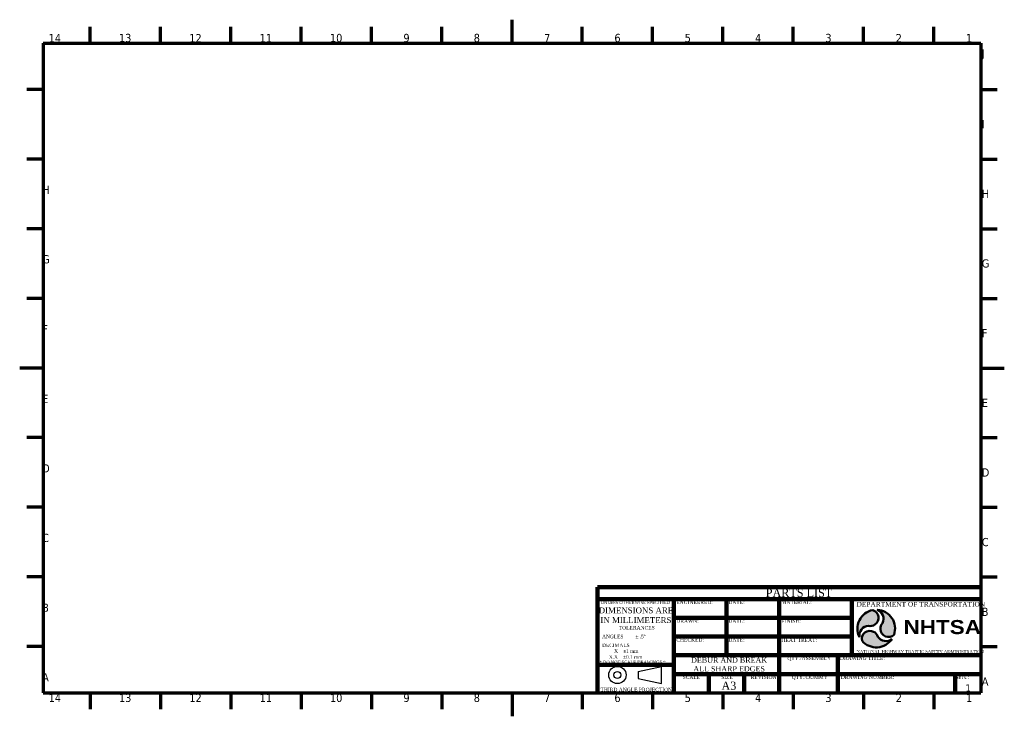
# Model space of a CAD drawing. Header units: millimetres. Extents: x 0 to 420, y 0 to 297.
import ezdxf
from ezdxf.enums import TextEntityAlignment as Align

# ---------------------------------------------------------------- set-up
doc = ezdxf.new("R2010")
doc.units = ezdxf.units.MM
doc.layers.get('0').update_dxf_attribs({"lineweight": 25})
for name, color, linetype, lineweight in [('Border (ISO)', 7, 'Continuous', 70), ('Symbol (ISO)', 7, 'Continuous', 25), ('Title (ISO)', 7, 'Continuous', 50)]:
    doc.layers.add(name, color=color, linetype=linetype, lineweight=lineweight)
doc.styles.add('Note Text (ISO)', font='TAHOMA.TTF')
doc.styles.get("Standard").update_dxf_attribs({"font": 'TIMES.TTF'})
doc.styles.add('Text Style106', font='TAHOMA.TTF')
doc.styles.add('Text Style107', font='TAHOMA.TTF')
doc.styles.add('Text Style109', font='TAHOMA.TTF')
doc.styles.add('Text Style39', font='TAHOMA.TTF')

# ---------------------------------------------------------------- blocks, each defined once
blk = doc.blocks.new('Borders NHTSA Border')
at = {"layer": 'Border (ISO)'}
for p, q in [((30, 287), (30, 294)), ((60, 287), (60, 294)), ((90, 287), (90, 294)), ((120, 287), (120, 294)), ((150, 287), (150, 294)), ((180, 287), (180, 294)), ((210, 287), (210, 297)), ((240, 287), (240, 294)), ((270, 287), (270, 294)), ((300, 287), (300, 294)), ((330, 287), (330, 294)), ((360, 287), (360, 294)), ((390, 287), (390, 294)), ((10, 287), (410, 287)), ((10, 287), (10, 10)), ((410, 287), (410, 10)), ((10, 267.3), (3, 267.3)), ((410, 267.3), (417, 267.3)), ((10, 237.6), (3, 237.6)), ((410, 237.6), (417, 237.6)), ((10, 207.9), (3, 207.9)), ((410, 207.9), (417, 207.9)), ((10, 178.2), (3, 178.2)), ((410, 178.2), (417, 178.2)), ((10, 148.5), (0, 148.5)), ((410, 148.5), (420, 148.5)), ((10, 118.8), (3, 118.8)), ((410, 118.8), (417, 118.8)), ((10, 89.09999999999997), (3, 89.09999999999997)), ((410, 89.09999999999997), (417, 89.09999999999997)), ((10, 59.39999999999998), (3, 59.39999999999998)), ((410, 59.39999999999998), (417, 59.39999999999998)), ((10, 29.69999999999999), (3, 29.69999999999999)), ((410, 29.69999999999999), (417, 29.69999999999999)), ((10, 10), (410, 10)), ((30, 10), (30, 3)), ((60, 10), (60, 3)), ((90, 10), (90, 3)), ((120, 10), (120, 3)), ((150, 10), (150, 3)), ((180, 10), (180, 3)), ((210, 10), (210, 0)), ((240, 10), (240, 3)), ((270, 10), (270, 3)), ((300, 10), (300, 3)), ((330, 10), (330, 3)), ((360, 10), (360, 3)), ((390, 10), (390, 3))]:
    blk.add_line(p, q, dxfattribs=at)
at = {"layer": 'Symbol (ISO)', "char_height": 3.499999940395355, "style": 'Note Text (ISO)'}
for s, insert, attachment_point in [('14', (15, 287.4), 8), ('13', (45, 287.4), 8), ('12', (75, 287.4), 8), ('11', (105, 287.4), 8), ('10', (135, 287.4), 8), ('9', (165, 287.4), 8), ('8', (195, 287.4), 8), ('7', (225, 287.4), 8), ('6', (255, 287.4), 8), ('5', (285, 287.4), 8), ('4', (315, 287.4), 8), ('3', (345, 287.4), 8), ('2', (375, 287.4), 8), ('1', (405, 287.4), 8), ('J', (9.6, 282.15), 7), ('J', (410.4, 282.15), 4), ('I', (9.6, 252.45), 7), ('I', (410.4, 252.45), 4), ('H', (9.6, 222.75), 7), ('H', (410.4, 222.75), 4), ('G', (9.6, 193.05), 7), ('G', (410.4, 193.05), 4), ('F', (9.6, 163.35), 7), ('F', (410.4, 163.35), 4), ('E', (9.6, 133.65), 7), ('E', (410.4, 133.65), 4), ('D', (9.6, 103.95), 7), ('D', (410.4, 103.95), 4), ('C', (9.6, 74.24999999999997), 7), ('C', (410.4, 74.24999999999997), 4), ('B', (9.6, 44.54999999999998), 7), ('B', (410.4, 44.54999999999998), 4), ('A', (9.6, 14.84999999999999), 7), ('A', (410.4, 14.84999999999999), 4), ('14', (15, 9.6), 2), ('13', (45, 9.6), 2), ('12', (75, 9.6), 2), ('11', (105, 9.6), 2), ('10', (135, 9.6), 2), ('9', (165, 9.6), 2), ('8', (195, 9.6), 2), ('7', (225, 9.6), 2), ('6', (255, 9.6), 2), ('5', (285, 9.6), 2), ('4', (315, 9.6), 2), ('3', (345, 9.6), 2), ('2', (375, 9.6), 2), ('1', (405, 9.6), 2)]:
    blk.add_mtext(s, dxfattribs=dict(at, insert=insert, attachment_point=attachment_point))
blk = doc.blocks.new('Title Blocks NHTSA-A3')
h = blk.add_hatch(color=256)
edge = h.paths.add_edge_path()
edge.add_arc((333.8455376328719, 65.83241430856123), 2.851310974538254, 252.4161033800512, 309.9342454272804)
edge.add_arc((333.8651616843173, 66.5328980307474), 3.407665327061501, 302.0965642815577, 434.109095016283)
edge.add_arc((336.3128712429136, 61.92975071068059), 8.024829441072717, 100.8797131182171, 206.7569835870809)
edge.add_arc((333.2270435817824, 58.98706079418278), 4.134409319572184, 93.36801213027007, 189.3282325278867, ccw=False)
h = blk.add_hatch(color=256)
edge = h.paths.add_edge_path()
edge.add_arc((336.3128712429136, 61.92975071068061), 8.024829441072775, 340.8797131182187, 446.7569835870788)
edge.add_arc((335.3073408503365, 66.07350081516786), 4.134409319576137, -26.631987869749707, 69.32823252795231, ccw=False)
edge.add_arc((340.9263438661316, 62.11519249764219), 2.851310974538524, 132.4161033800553, 189.9342454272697)
edge.add_arc((341.5231685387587, 61.74795570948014), 3.407665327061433, 182.0965642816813, 314.109095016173)
h = blk.add_hatch(color=256)
edge = h.paths.add_edge_path()
edge.add_arc((336.3128712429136, 61.92975071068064), 8.02482944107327, 220.8797131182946, 326.7569835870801)
edge.add_arc((340.4042292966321, 60.72869052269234), 4.134409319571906, 213.3680121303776, 309.32823252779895, ccw=False)
edge.add_arc((334.1667322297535, 57.84164532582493), 2.851310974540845, 12.41610338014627, 69.93424542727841)
edge.add_arc((333.5502835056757, 57.50839839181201), 3.407665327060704, 62.09656428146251, 194.1090950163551)
at = {"lineweight": 100}
for p, q in [((217.4330427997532, 79.52725775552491), (217.4330427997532, 34.52725775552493)), ((380.9330427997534, 79.52725775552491), (217.4330427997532, 79.52725775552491)), ((380.9330427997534, 74.52725775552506), (217.4330427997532, 74.52725775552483)), ((249.9330427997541, 74.52725775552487), (249.9330427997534, 34.52725775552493)), ((272.4330427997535, 74.52725775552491), (272.4330427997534, 50.52725775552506)), ((294.9330427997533, 74.52725775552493), (294.9330427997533, 34.52725775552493)), ((325.9330427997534, 74.52725775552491), (325.9330427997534, 50.52725775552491)), ((325.9330427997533, 66.52725775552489), (249.9330427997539, 66.5272577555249)), ((325.9330427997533, 58.52725775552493), (249.9330427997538, 58.52725775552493)), ((380.9330427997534, 50.52725775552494), (249.9330427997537, 50.52725775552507)), ((319.9330427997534, 50.52725775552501), (319.9330427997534, 34.52725775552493)), ((249.9330427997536, 46.5272577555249), (217.4330427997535, 46.52725775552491)), ((380.9330427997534, 42.52725775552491), (249.9330427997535, 42.52725775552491)), ((264.9330427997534, 42.52725775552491), (264.9330427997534, 34.52725775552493)), ((279.9330427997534, 42.52725775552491), (279.9330427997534, 34.52725775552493)), ((369.9330427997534, 42.52725775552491), (369.9330427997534, 34.52725775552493))]:
    blk.add_line(p, q, dxfattribs=at)
for p, q in [((325.9330427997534, 74.52725775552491), (325.9330427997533, 66.52725775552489)), ((325.9330427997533, 66.52725775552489), (325.9330427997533, 58.52725775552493)), ((325.9330427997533, 58.52725775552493), (325.9330427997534, 50.52725775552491)), ((217.4330427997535, 46.52725775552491), (249.9330427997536, 46.5272577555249)), ((234.7977288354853, 43.63152048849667), (244.729840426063, 45.82942665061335)), ((234.7977288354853, 43.63152048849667), (234.7977288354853, 40.64851065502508)), ((244.729840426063, 38.45060449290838), (244.729840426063, 45.82942665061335)), ((264.9330427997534, 42.52725775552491), (264.9330427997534, 34.52725775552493)), ((279.9330427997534, 42.52725775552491), (279.9330427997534, 34.52725775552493)), ((369.9330427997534, 42.52725775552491), (369.9330427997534, 34.52725775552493)), ((234.7977288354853, 40.64851065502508), (244.729840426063, 38.45060449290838))]:
    blk.add_line(p, q)
for radius in [3.689411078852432, 1.491504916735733]:
    blk.add_circle((225.8943002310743, 42.14001557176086), radius)
for centre, radius, start, end in [((336.3128712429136, 61.92975071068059), 8.024829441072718, 100.8797131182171, 206.7569835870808), ((336.3128712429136, 61.92975071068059), 8.024829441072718, 100.8797131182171, 206.7569835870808), ((333.8651616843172, 66.5328980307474), 3.407665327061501, 302.0965642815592, 74.10909501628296), ((333.8651616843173, 66.5328980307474), 3.407665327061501, 302.0965642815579, 74.10909501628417), ((335.3073408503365, 66.07350081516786), 4.134409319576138, 333.3680121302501, 69.32823252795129), ((336.3128712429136, 61.92975071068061), 8.024829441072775, 340.8797131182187, 86.75698358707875), ((335.3073408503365, 66.07350081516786), 4.134409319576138, 333.3680121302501, 69.32823252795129), ((336.3128712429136, 61.92975071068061), 8.024829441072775, 340.8797131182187, 86.75698358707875), ((333.2270435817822, 58.98706079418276), 4.134409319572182, 93.36801213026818, 189.3282325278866), ((333.2270435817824, 58.98706079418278), 4.134409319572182, 93.36801213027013, 189.3282325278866), ((333.8455376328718, 65.83241430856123), 2.851310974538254, 252.4161033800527, 309.9342454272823), ((333.8455376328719, 65.83241430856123), 2.851310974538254, 252.4161033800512, 309.9342454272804), ((340.9263438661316, 62.11519249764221), 2.851310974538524, 132.4161033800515, 189.9342454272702), ((340.9263438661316, 62.11519249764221), 2.851310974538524, 132.4161033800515, 189.9342454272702), ((333.5502835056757, 57.50839839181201), 3.407665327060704, 62.09656428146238, 194.1090950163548), ((333.5502835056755, 57.50839839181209), 3.407665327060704, 62.09656428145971, 194.1090950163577), ((334.1667322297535, 57.84164532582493), 2.851310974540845, 12.41610338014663, 69.93424542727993), ((334.1667322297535, 57.84164532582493), 2.851310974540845, 12.41610338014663, 69.93424542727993), ((341.5231685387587, 61.74795570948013), 3.407665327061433, 182.0965642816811, 314.1090950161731), ((341.5231685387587, 61.74795570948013), 3.407665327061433, 182.0965642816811, 314.1090950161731), ((336.3128712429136, 61.92975071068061), 8.02482944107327, 220.8797131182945, 326.7569835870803), ((336.3128712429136, 61.92975071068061), 8.02482944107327, 220.8797131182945, 326.7569835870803), ((340.4042292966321, 60.72869052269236), 4.134409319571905, 213.3680121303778, 309.328232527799), ((340.4042292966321, 60.72869052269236), 4.134409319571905, 213.3680121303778, 309.328232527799)]:
    blk.add_arc(centre, radius, start, end)
at = {"layer": 'Title (ISO)'}
for centre, radius, start, end in [((336.3128712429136, 61.92975071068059), 8.024829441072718, 100.8797131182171, 206.7569835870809), ((333.8651616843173, 66.5328980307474), 3.407665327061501, 302.0965642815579, 74.10909501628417), ((336.3128712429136, 61.92975071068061), 8.024829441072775, 340.8797131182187, 86.75698358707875), ((335.3073408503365, 66.07350081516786), 4.134409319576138, 333.3680121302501, 69.32823252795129), ((333.2270435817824, 58.98706079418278), 4.134409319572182, 93.36801213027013, 189.3282325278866), ((333.8455376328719, 65.83241430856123), 2.851310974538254, 252.4161033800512, 309.9342454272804), ((340.9263438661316, 62.11519249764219), 2.851310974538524, 132.4161033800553, 189.9342454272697), ((333.5502835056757, 57.50839839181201), 3.407665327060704, 62.09656428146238, 194.1090950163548), ((334.1667322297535, 57.84164532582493), 2.851310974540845, 12.41610338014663, 69.93424542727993), ((341.5231685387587, 61.74795570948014), 3.407665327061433, 182.0965642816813, 314.109095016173), ((336.3128712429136, 61.92975071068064), 8.02482944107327, 220.8797131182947, 326.7569835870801), ((340.4042292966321, 60.72869052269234), 4.134409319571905, 213.3680121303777, 309.328232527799)]:
    blk.add_arc(centre, radius, start, end, dxfattribs=at)
at = {"attachment_point": 1}
for s, insert, char_height, line_spacing_factor in [('\\fTimes New Roman|b0|i0;\\W0.98;\\H3.5000;PARTS LIST', (289.1851432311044, 78.92422912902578), 3.499999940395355, 0.5809999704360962), ('\\fTimes New Roman|b0|i0;\\W0.98;\\H2.0000;DEPARTMENT OF TRANSPORTATION', (327.9093496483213, 73.30879876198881), 2.000000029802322, 0.3319999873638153), ('\\fTimes New Roman|b0|i0;\\W0.98;\\H2.0000;DEPARTMENT OF TRANSPORTATION', (327.9093496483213, 73.30879876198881), 2.000000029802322, 0.3319999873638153), ('\\fTimes New Roman|b0|i0;\\H6.0000;{\\fArial Black|b0|i0;\\H6.0000;NHTSA}', (347.9304370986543, 65.57790182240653), 6.000000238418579, 0.9959999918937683), ('\\fTimes New Roman|b0|i0;\\W0.98;\\H1.2500;NATIONAL HIGHWAY TRAFFIC SAFETY ADMINISTRATION', (327.9513575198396, 52.72323170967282), 1.25, 0.3319999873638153), ('\\fTimes New Roman|b0|i0;\\W0.98;\\H3.5000;A3', (270.2913759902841, 39.32466715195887), 3.499999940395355, 0.5809999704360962)]:
    blk.add_mtext(s, dxfattribs=dict(at, insert=insert, char_height=char_height, line_spacing_factor=line_spacing_factor))
for s, insert, char_height in [('\\fTimes New Roman|b0|i0;\\W0.98;\\H1.2500;UNLESS OTHERWISE SPECIFIED', (218.8070212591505, 73.6460528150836), 1.25), ('\\fTimes New Roman|b0|i0;\\W0.98;\\H1.5000;ENGINEERED:', (251.0275689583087, 73.87787847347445), 1.500000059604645), ('\\fTimes New Roman|b0|i0;\\W0.98;\\H1.5000;ENGINEERED:', (251.0275689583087, 73.87787847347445), 1.500000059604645), ('\\fTimes New Roman|b0|i0;\\W0.98;\\H1.5000;DATE:', (273.2411261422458, 73.87787847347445), 1.500000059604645), ('\\fTimes New Roman|b0|i0;\\W0.98;\\H1.5000;DATE:', (273.2411261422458, 73.87787847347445), 1.500000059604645), ('\\fTimes New Roman|b0|i0;\\W0.98;\\H1.5000;MATERIAL:', (295.9132689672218, 73.87787847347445), 1.500000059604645), ('\\fTimes New Roman|b0|i0;\\W0.98;\\H1.5000;MATERIAL:', (295.9132689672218, 73.87787847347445), 1.500000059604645), ('\\fTimes New Roman|b0|i0;\\W0.98;\\H1.5000;TOLERANCES', (226.4865335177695, 63.0330608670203), 1.500000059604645), ('\\fTimes New Roman|b0|i0;\\W0.98;\\H1.5000;DRAWN:', (251.0275689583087, 65.91373362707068), 1.500000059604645), ('\\fTimes New Roman|b0|i0;\\W0.98;\\H1.5000;DRAWN:', (251.0275689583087, 65.91373362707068), 1.500000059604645), ('\\fTimes New Roman|b0|i0;\\W0.98;\\H1.5000;DATE:', (273.2411261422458, 65.91373362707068), 1.500000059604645), ('\\fTimes New Roman|b0|i0;\\W0.98;\\H1.5000;DATE:', (273.2411261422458, 65.91373362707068), 1.500000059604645), ('\\fTimes New Roman|b0|i0;\\W0.98;\\H1.5000;FINISH:', (295.9132689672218, 65.91373362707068), 1.500000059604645), ('\\fTimes New Roman|b0|i0;\\W0.98;\\H1.5000;FINISH:', (295.9132689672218, 65.91373362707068), 1.500000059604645), ('\\fTimes New Roman|b0|i0;\\W0.96;\\H1.5000;ANGLES         \\fAIGDT|b0|i0;\\W0.96;\\H1.5000;`\\fTimes New Roman|b0|i0;\\W0.96;\\H1.5000; .5\\fAIGDT|b0|i0;\\W0.96;\\H1.5000;~', (219.3663184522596, 59.28117213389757), 1.500000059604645), ('\\fTimes New Roman|b0|i0;\\W0.98;\\H1.5000;CHECKED:', (251.0275689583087, 57.85914638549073), 1.500000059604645), ('\\fTimes New Roman|b0|i0;\\W0.98;\\H1.5000;CHECKED:', (251.0275689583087, 57.85914638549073), 1.500000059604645), ('\\fTimes New Roman|b0|i0;\\W0.98;\\H1.5000;DATE:', (273.2411261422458, 57.85914638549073), 1.500000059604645), ('\\fTimes New Roman|b0|i0;\\W0.98;\\H1.5000;DATE:', (273.2411261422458, 57.85914638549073), 1.500000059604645), ('\\fTimes New Roman|b0|i0;\\W0.98;\\H1.5000;HEAT TREAT:', (295.9132689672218, 57.77378149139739), 1.500000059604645), ('\\fTimes New Roman|b0|i0;\\W0.98;\\H1.5000;HEAT TREAT:', (295.9132689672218, 57.77378149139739), 1.500000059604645), ('\\fTimes New Roman|b0|i0;\\W0.98;\\H1.2500;* DO NOT SCALE DRAWINGS *', (218.3075663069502, 48.23008361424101), 1.25), ('\\fTimes New Roman|b0|i0;\\W0.98;\\H1.5000;QTY./ASSEMBLY', (298.3883531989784, 50.01214597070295), 1.500000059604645), ('\\fTimes New Roman|b0|i0;\\W0.98;\\H1.5000;QTY./ASSEMBLY', (298.3883531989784, 50.01214597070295), 1.500000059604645), ('\\fTimes New Roman|b0|i0;\\W0.98;\\H1.5000;DRAWING TITLE:', (320.8216317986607, 50.05136165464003), 1.500000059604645), ('\\fTimes New Roman|b0|i0;\\W0.98;\\H1.5000;DRAWING TITLE:', (320.8216317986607, 50.05136165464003), 1.500000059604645), ('\\fTimes New Roman|b0|i0;\\W0.98;\\H1.5000;QTY./DUMMY', (300.2383528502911, 41.93008627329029), 1.500000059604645), ('\\fTimes New Roman|b0|i0;\\W0.98;\\H1.5000;QTY./DUMMY', (300.2383528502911, 41.93008627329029), 1.500000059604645), ("\\fTimes New Roman|b0|i0;\\W0.98;\\H1.5000;Sht's.:", (370.165034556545, 41.93008627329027), 1.500000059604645), ('\\fTimes New Roman|b0|i0;\\W0.98;\\H1.5000;SCALE', (253.7130146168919, 41.96930195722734), 1.500000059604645), ('\\fTimes New Roman|b0|i0;\\W0.98;\\H1.5000;SCALE', (253.7130146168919, 41.96930195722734), 1.500000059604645), ('\\fTimes New Roman|b0|i0;\\W0.98;\\H1.5000;SIZE', (270.15075093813, 41.96930195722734), 1.500000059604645), ('\\fTimes New Roman|b0|i0;\\W0.98;\\H1.5000;SIZE', (270.15075093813, 41.96930195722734), 1.500000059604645), ('\\fTimes New Roman|b0|i0;\\W0.98;\\H1.5000;REVISION', (282.7627870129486, 41.96930195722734), 1.500000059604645), ('\\fTimes New Roman|b0|i0;\\W0.98;\\H1.5000;REVISION', (282.7627870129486, 41.96930195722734), 1.500000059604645), ('\\fTimes New Roman|b0|i0;\\W0.98;\\H1.5000;DRAWING NUMBER:', (321.2072449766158, 41.96930195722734), 1.500000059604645), ('\\fTimes New Roman|b0|i0;\\W0.98;\\H1.5000;DRAWING NUMBER:', (321.2072449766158, 41.96930195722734), 1.500000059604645), ('\\fTimes New Roman|b0|i0;\\W0.98;\\H1.5000;THIRD ANGLE PROJECTION', (218.7001334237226, 36.67920726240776), 1.500000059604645), ('\\fTimes New Roman|b0|i0;\\W0.98;\\H1.5000;THIRD ANGLE PROJECTION', (218.7001334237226, 36.67920726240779), 1.500000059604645)]:
    blk.add_mtext(s, dxfattribs=dict(at, insert=insert, char_height=char_height))
at = {"line_spacing_factor": 0.9959999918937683}
for s, insert, char_height, width, attachment_point in [('DIMENSIONS ARE\\PIN MILLIMETERS', (233.8077110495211, 70.9437914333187), 2.5, 31.78104639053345, 2), ('\\fTimes New Roman|b0|i0;\\H1.5000;DECIMALS\\P         X    \\fAIGDT|b0|i0;\\H1.5000;`\\fTimes New Roman|b0|i0;\\H1.5000;1 mm\\P     X.X    \\fAIGDT|b0|i0;\\H1.5000;`\\fTimes New Roman|b0|i0;\\H1.5000;0.1 mm', (219.3663193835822, 55.55133039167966), 1.500000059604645, 17.67492949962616, 1), ('\\fTimes New Roman|b0|i0;\\H2.2500;DEBUR AND BREAK\\PALL SHARP EDGES', (273.5547747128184, 49.62313898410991), 2.249999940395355, 32.09374904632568, 2)]:
    blk.add_mtext(s, dxfattribs=dict(at, insert=insert, char_height=char_height, width=width, attachment_point=attachment_point))
at = {"layer": 'Title (ISO)'}
for tag, height, style, p in [('ENGINEER', 2.5, 'Text Style39', (271.2903458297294, 67.8945589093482)), ('ENG_APPROVAL_DATE', 2.5, 'Text Style39', (294.3224971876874, 67.6752050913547)), ('DESIGNER', 2.5, 'Text Style39', (271.2903458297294, 59.77846764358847)), ('CREATION_DATE', 2.485507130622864, 'Text Style109', (293.883789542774, 59.88814455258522)), ('FINISH:', 3.00000011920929, 'Text Style106', (324.2642939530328, 59.66879073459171)), ('CHECKED_BY', 2.5, 'Text Style39', (271.5096996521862, 51.44302255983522)), ('CHECKED_DATE', 2.485507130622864, 'Text Style109', (293.7741126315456, 51.77205328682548)), ('HEAT_TREAT:', 3.00000011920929, 'Text Style106', (324.1546170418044, 51.44302255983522)), ('PART_NUMBER', 2.992753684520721, 'Text Style107', (368.1350584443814, 35.43019384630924))]:
    blk.add_attdef(tag, text='', height=height, dxfattribs=dict(at, style=style)).set_placement(p, align=Align.BOTTOM_RIGHT)
at = {"layer": 'Title (ISO)', "style": 'Text Style106'}
for tag, p in [('QTY._PER_ASSEMBLY:', (307.8127572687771, 43.65596202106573)), ('DRAWING_SCALE:', (257.580731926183, 35.10116311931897)), ('REVISION_NUMBER', (287.783848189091, 34.89992115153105)), ('QTY._PER_DUMMY:', (307.6482419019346, 34.88180930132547))]:
    blk.add_attdef(tag, text='', height=3.00000011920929, dxfattribs=at).set_placement(p, align=Align.BOTTOM_CENTER)
at = {"layer": 'Title (ISO)', "style": 'Text Style107'}
blk.add_attdef('TITLE', text='', height=2.992753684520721, dxfattribs=at).set_placement((379.9801648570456, 45.63014638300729), align=Align.MIDDLE_RIGHT)
blk.add_attdef('Number_of_sheets_001', (374.4092523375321, 35.10116311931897), '', height=2.992753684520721, dxfattribs=at)

msp = doc.modelspace()

# ---------------------------------------------------------------- block references
msp.add_blockref('Borders NHTSA Border', (0, 0))
msp.add_blockref('Title Blocks NHTSA-A3', (29.06695720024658, -24.52725775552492)).add_auto_attribs({'Number_of_sheets_001': '1'})

doc.saveas('drawing.dxf')
